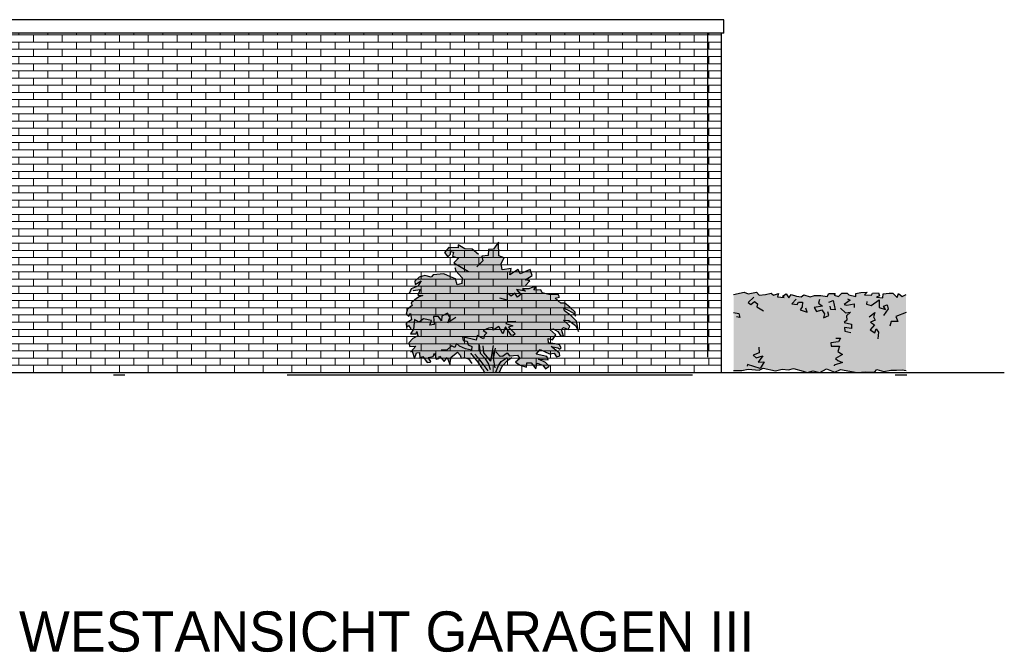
# Model space of a CAD drawing. Extents: x -73 to 359, y -4 to 85.
# Tile 149 of 149: x 350.83 to 359.39, y -3.45 to 2.06. Entities that reach past the tile are written whole.
import ezdxf

# ---------------------------------------------------------------- set-up
doc = ezdxf.new("R2010")
doc.units = 0
doc.header["$MEASUREMENT"] = 0
doc.linetypes.add('Strichlinie', pattern=[0.005644, 0.002822, -0.002822])
doc.linetypes.add('Strichpunktlinie', pattern=[0.006703, 0.003528, -0.001764, 0, -0.001411])
for name, color, linetype in [('Ansicht_West Garagen_3_P_ZE_SYMBOL', 7, 'Continuous'), ('Ansicht_West Garagen_3_P_ZE_TEXT', 7, 'Continuous'), ('Ansicht_West Garagen_3_R_NT_DACH', 7, 'Continuous'), ('Ansicht_West Garagen_3_R_TR_BODEN', 7, 'Continuous'), ('Ansicht_West Garagen_3_R_TR_HIDDEN', 7, 'Continuous'), ('Ansicht_West Garagen_3_Schraffuren', 7, 'Continuous')]:
    doc.layers.add(name, color=color, linetype=linetype)
doc.styles.add('ERSTELLTER_STIL_3', font='txt')

msp = doc.modelspace()

# ---------------------------------------------------------------- hatches: boundary and pattern name
at = {"layer": 'Ansicht_West Garagen_3_P_ZE_SYMBOL', "linetype": 'Continuous', "lineweight": 18, "ltscale": 1000}
for points in [[(355.201, -0.2833), (355.2274, -0.2566), (355.2629, -0.2138), (355.2246, -0.2059), (355.2844, -0.1674), (355.2668, -0.1171), (355.1802, -0.1541), (355.1633, -0.1151), (355.091, -0.1616), (355.1027, -0.1074), (355.0246, -0.119), (355.0147, -0.0627), (355.0418, -0.0148), (354.9934, 0.0024), (354.9914, 0.1207), (354.9489, 0.0604), (354.9045, 0.0587), (354.9016, 0.0066), (354.8479, -0.0006), (354.8184, 0.0136), (354.7616, 0.0609), (354.6985, 0.0647), (354.6411, 0.0988), (354.6418, 0.0724), (354.559, 0.0743), (354.5227, 0.0318), (354.552, -0.005), (354.5735, 0.0163), (354.5735, 0.0415), (354.6008, 0.0337), (354.591, -0.0011), (354.6438, -0.0185), (354.6028, -0.0572), (354.6125, -0.0978), (354.6203, -0.1287), (354.675, -0.1886), (354.6732, -0.2376), (354.6333, -0.2505), (354.6164, -0.1964), (354.5735, -0.1809), (354.5174, -0.1552), (354.4228, -0.1636), (354.4065, -0.1836), (354.3508, -0.1686), (354.302, -0.1823), (354.2647, -0.2187), (354.2659, -0.2477), (354.3193, -0.2159), (354.2906, -0.2614), (354.2327, -0.2844), (354.2146, -0.3253), (354.2488, -0.299), (354.3092, -0.2911), (354.2889, -0.3385), (354.3323, -0.3424), (354.3024, -0.3546), (354.2785, -0.3697), (354.2321, -0.4073), (354.24, -0.4287), (354.2006, -0.4627), (354.1871, -0.5033), (354.2113, -0.5228), (354.2265, -0.5), (354.2349, -0.5529), (354.1888, -0.583), (354.1916, -0.6214), (354.2073, -0.605), (354.2287, -0.6331), (354.2432, -0.6485), (354.226, -0.6753), (354.2754, -0.6749), (354.2822, -0.6565), (354.2906, -0.6941), (354.2473, -0.7156), (354.2118, -0.754), (354.2206, -0.7852), (354.2716, -0.7844), (354.2293, -0.8337), (354.2417, -0.8264), (354.2602, -0.8898), (354.2788, -0.8406), (354.3055, -0.8381), (354.3064, -0.8888), (354.3323, -0.8738), (354.3722, -0.927), (354.3967, -0.9234), (354.402, -0.9167), (354.3784, -0.8821), (354.424, -0.8721), (354.4358, -0.8454), (354.4504, -0.8961), (354.4738, -0.8922), (354.4769, -0.871), (354.5185, -0.9167), (354.5453, -0.8823), (354.5669, -0.9412), (354.5793, -0.8799), (354.635, -0.8348), (354.6586, -0.861), (354.6665, -0.8888), (354.694, -0.8821), (354.73, -0.8938), (354.7582, -0.935), (354.7503, -0.8443), (354.8133, -0.9217), (354.8538, -0.9802), (354.8717, -1.0183), (354.9967, -1.0169), (355.0243, -0.9562), (355.0738, -0.9039), (355.1079, -0.8823), (355.1223, -0.8644), (355.1574, -0.8615), (355.1774, -0.8916), (355.1397, -0.9222), (355.1796, -0.9479), (355.2359, -0.9651), (355.2376, -0.9284), (355.2765, -0.9292), (355.3176, -0.9794), (355.3293, -0.9311), (355.376, -0.9495), (355.4015, -0.9814), (355.4328, -0.9562), (355.4013, -0.925), (355.3388, -0.8966), (355.4238, -0.9022), (355.4113, -0.8731), (355.3195, -0.8518), (355.3547, -0.8112), (355.4362, -0.8493), (355.475, -0.8443), (355.4972, -0.877), (355.5239, -0.8682), (355.5234, -0.8454), (355.4485, -0.7858), (355.507, -0.7977), (355.5248, -0.8089), (355.5363, -0.7977), (355.5226, -0.7726), (355.4855, -0.7629), (355.4252, -0.7546), (355.4238, -0.7161), (355.4604, -0.7295), (355.4896, -0.6838), (355.4386, -0.6372), (355.466, -0.6333), (355.5082, -0.655), (355.5329, -0.6966), (355.5577, -0.6978), (355.5382, -0.6372), (355.5558, -0.6217), (355.5988, -0.6391), (355.6125, -0.6101), (355.5577, -0.5557), (355.6027, -0.5599), (355.6613, -0.6043), (355.6871, -0.6554), (355.6697, -0.5657), (355.6196, -0.5173), (355.565, -0.4761), (355.56, -0.4538), (355.6027, -0.4727), (355.6433, -0.496), (355.6613, -0.5231), (355.6595, -0.4883), (355.6134, -0.4429), (355.5695, -0.4086), (355.5324, -0.4091), (355.4846, -0.3658), (355.5234, -0.3577), (355.5194, -0.3529), (355.5133, -0.3373), (355.4283, -0.3346), (355.3709, -0.3179), (355.3605, -0.293), (355.3312, -0.295), (355.3, -0.2917), (355.313, -0.2722), (355.2902, -0.2711), (355.2551, -0.2853)], [(357.7301, -0.9986), (357.7861, -1.0122), (357.8453, -0.9802), (357.9164, -1.0085), (357.9679, -0.9857), (358.1126, -1.0115), (358.1885, -1.0056), (358.2616, -1.0101), (358.2823, -0.9878), (358.3429, -1.0028), (358.4058, -0.9933), (358.4526, -0.9935), (358.5031, -0.9885), (358.5371, -0.995), (358.5371, -0.3346), (358.5047, -0.3499), (358.47, -0.3263), (358.4595, -0.3609), (358.4215, -0.3226), (358.3902, -0.3228), (358.3372, -0.327), (358.3351, -0.3631), (358.2811, -0.3573), (358.3075, -0.3465), (358.2986, -0.3188), (358.2461, -0.3215), (358.2353, -0.3406), (358.1759, -0.338), (358.1999, -0.3145), (358.1427, -0.3164), (358.1005, -0.3236), (358.1005, -0.3525), (358.0392, -0.3353), (358.0252, -0.3215), (357.9786, -0.3226), (357.948, -0.3518), (357.9124, -0.3398), (357.92, -0.3243), (357.8639, -0.3243), (357.8499, -0.3507), (357.7964, -0.3413), (357.7398, -0.3421), (357.7036, -0.3528), (357.6475, -0.3379), (357.6233, -0.3538), (357.5841, -0.3487), (357.5387, -0.3338), (357.518, -0.3617), (357.4939, -0.3283), (357.4628, -0.3478), (357.4778, -0.3601), (357.419, -0.3543), (357.4273, -0.3263), (357.3843, -0.3408), (357.3648, -0.3225), (357.313, -0.3335), (357.2586, -0.3395), (357.2347, -0.3121), (357.1632, -0.3286), (357.1285, -0.3137), (357.0371, -0.3346), (357.0371, -0.995), (357.1083, -0.995), (357.1627, -0.9842), (357.2591, -0.9936), (357.2953, -0.9756), (357.4009, -0.9977), (357.4599, -0.9833), (357.5134, -0.9884), (357.5572, -0.9789), (357.641, -1.0004), (357.6782, -1.0122)]]:
    msp.add_hatch(color=9, dxfattribs=at).paths.add_polyline_path(points, flags=0)
at = {"layer": 'Ansicht_West Garagen_3_Schraffuren', "linetype": 'Continuous', "lineweight": 18, "ltscale": 1000}
h = msp.add_hatch(dxfattribs=at)
h.set_pattern_fill('MW_Verband__Läufer__DF_0003', color=9, style=0, pattern_type=2)
h.set_pattern_definition([(0, (355.69491, -1.012166), (0, 0.0625), []), (90, (355.6949, -1.01217), (-0.25, 0), [0.0625, -0.0625]), (90, (355.8199, -0.94967), (-0.25, 0), [0.0625, -0.0625])])
h.paths.add_polyline_path([(356.9299, -1.0122), (356.9299, 1.9423), (350.6999, 1.9423), (350.6999, -1.0122)], flags=0)

# ---------------------------------------------------------------- linework, layer by layer
at = {"layer": 'Ansicht_West Garagen_3_P_ZE_SYMBOL', "linetype": 'Continuous', "ltscale": 1000}
for p, q in [((354.6985, 0.0647), (354.6411, 0.0988)), ((354.6411, 0.0988), (354.6418, 0.0724)), ((354.9914, 0.1207), (354.9489, 0.0604)), ((354.9934, 0.0024), (354.9914, 0.1207)), ((354.559, 0.0743), (354.5227, 0.0318)), ((354.5227, 0.0318), (354.552, -0.005)), ((354.552, -0.005), (354.5735, 0.0163)), ((354.6418, 0.0724), (354.559, 0.0743)), ((354.5735, 0.0163), (354.5735, 0.0415)), ((354.5735, 0.0415), (354.6008, 0.0337)), ((354.6008, 0.0337), (354.591, -0.0011)), ((354.7616, 0.0609), (354.6985, 0.0647)), ((354.8184, 0.0136), (354.7616, 0.0609)), ((354.9016, 0.0066), (354.8479, -0.0006)), ((354.9045, 0.0587), (354.9016, 0.0066)), ((354.9489, 0.0604), (354.9045, 0.0587)), ((355.0418, -0.0148), (354.9934, 0.0024)), ((354.591, -0.0011), (354.6438, -0.0185)), ((354.6438, -0.0185), (354.6028, -0.0572)), ((354.6028, -0.0572), (354.7317, -0.1326)), ((354.8567, -0.0398), (354.802, -0.092)), ((354.8479, -0.0006), (354.8567, -0.0398)), ((355.0147, -0.0627), (355.0418, -0.0148)), ((355.0246, -0.119), (355.0147, -0.0627)), ((354.3508, -0.1686), (354.302, -0.1823)), ((354.4065, -0.1836), (354.3508, -0.1686)), ((354.4228, -0.1636), (354.4065, -0.1836)), ((354.5174, -0.1552), (354.4228, -0.1636)), ((354.5735, -0.1809), (354.5174, -0.1552)), ((354.6125, -0.0978), (354.6203, -0.1287)), ((354.6203, -0.1287), (354.675, -0.1886)), ((355.1027, -0.1074), (355.0246, -0.119)), ((355.091, -0.1616), (355.1027, -0.1074)), ((355.1633, -0.1151), (355.091, -0.1616)), ((355.1802, -0.1541), (355.1633, -0.1151)), ((355.2668, -0.1171), (355.1802, -0.1541)), ((355.2246, -0.2059), (355.2844, -0.1674)), ((355.2844, -0.1674), (355.2668, -0.1171)), ((354.302, -0.1823), (354.2647, -0.2187)), ((354.2647, -0.2187), (354.2659, -0.2477)), ((354.2659, -0.2477), (354.3193, -0.2159)), ((354.3193, -0.2159), (354.2906, -0.2614)), ((354.6164, -0.1964), (354.5735, -0.1809)), ((354.6333, -0.2505), (354.6164, -0.1964)), ((354.6732, -0.2376), (354.6333, -0.2505)), ((354.675, -0.1886), (354.6732, -0.2376)), ((355.2629, -0.2138), (355.2246, -0.2059)), ((355.2274, -0.2566), (355.2629, -0.2138)), ((354.2327, -0.2844), (354.2146, -0.3253)), ((354.2906, -0.2614), (354.2327, -0.2844)), ((354.2488, -0.299), (354.3092, -0.2911)), ((354.3092, -0.2911), (354.2889, -0.3385)), ((354.2889, -0.3385), (354.3323, -0.3424)), ((354.3323, -0.3424), (354.3024, -0.3546)), ((355.1031, -0.3485), (355.0656, -0.3201)), ((355.0656, -0.3201), (355.0676, -0.3839)), ((355.1323, -0.3234), (355.1031, -0.3485)), ((355.1555, -0.3569), (355.1323, -0.3234)), ((355.2274, -0.3056), (355.1496, -0.2892)), ((355.1496, -0.2892), (355.1847, -0.3336)), ((355.1847, -0.3336), (355.1555, -0.3569)), ((355.2551, -0.2853), (355.201, -0.2833)), ((355.201, -0.2833), (355.2274, -0.3056)), ((355.2902, -0.2711), (355.2551, -0.2853)), ((355.313, -0.2722), (355.2902, -0.2711)), ((355.3, -0.2917), (355.313, -0.2722)), ((355.3312, -0.295), (355.3, -0.2917)), ((355.3605, -0.293), (355.3312, -0.295)), ((355.3709, -0.3179), (355.3605, -0.293)), ((355.4283, -0.3346), (355.3709, -0.3179)), ((355.5133, -0.3373), (355.4283, -0.3346)), ((355.5194, -0.3529), (355.5133, -0.3373)), ((357.0371, -0.3346), (357.1285, -0.3137)), ((357.1285, -0.3137), (357.1632, -0.3286)), ((357.1632, -0.3286), (357.2347, -0.3121)), ((357.2347, -0.3121), (357.2586, -0.3395)), ((357.2586, -0.3395), (357.313, -0.3335)), ((357.313, -0.3335), (357.3648, -0.3225)), ((357.3648, -0.3225), (357.3843, -0.3408)), ((357.3843, -0.3408), (357.4273, -0.3263)), ((357.4273, -0.3263), (357.419, -0.3543)), ((357.4628, -0.3478), (357.4939, -0.3283)), ((357.4939, -0.3283), (357.518, -0.3617)), ((357.518, -0.3617), (357.5387, -0.3338)), ((357.5387, -0.3338), (357.5841, -0.3487)), ((357.6233, -0.3538), (357.6475, -0.3379)), ((357.6475, -0.3379), (357.7036, -0.3528)), ((357.7036, -0.3528), (357.7398, -0.3421)), ((357.7398, -0.3421), (357.7964, -0.3413)), ((357.7964, -0.3413), (357.8499, -0.3507)), ((357.8499, -0.3507), (357.8639, -0.3243)), ((357.8639, -0.3243), (357.92, -0.3243)), ((357.92, -0.3243), (357.9124, -0.3398)), ((357.9124, -0.3398), (357.948, -0.3518)), ((357.948, -0.3518), (357.9786, -0.3226)), ((357.9786, -0.3226), (358.0252, -0.3215)), ((358.0252, -0.3215), (358.0392, -0.3353)), ((358.0392, -0.3353), (358.1005, -0.3525)), ((358.1005, -0.3236), (358.1427, -0.3164)), ((358.1005, -0.3525), (358.1005, -0.3236)), ((358.1427, -0.3164), (358.1999, -0.3145)), ((358.1999, -0.3145), (358.1759, -0.338)), ((358.1759, -0.338), (358.2353, -0.3406)), ((358.2353, -0.3406), (358.2461, -0.3215)), ((358.2461, -0.3215), (358.2986, -0.3188)), ((358.2986, -0.3188), (358.3075, -0.3465)), ((358.3351, -0.3631), (358.3372, -0.327)), ((358.3372, -0.327), (358.3902, -0.3228)), ((358.3902, -0.3228), (358.4215, -0.3226)), ((358.4215, -0.3226), (358.4595, -0.3609)), ((358.4595, -0.3609), (358.47, -0.3263)), ((358.47, -0.3263), (358.5047, -0.3499)), ((358.5047, -0.3499), (358.5371, -0.3346)), ((354.2785, -0.3697), (354.2321, -0.4073)), ((354.2321, -0.4073), (354.24, -0.4287)), ((354.3024, -0.3546), (354.2785, -0.3697)), ((355.0676, -0.3839), (355.0031, -0.3646)), ((355.4846, -0.3658), (355.5234, -0.3577)), ((355.5324, -0.4091), (355.4846, -0.3658)), ((355.5695, -0.4086), (355.5324, -0.4091)), ((355.6134, -0.4429), (355.5695, -0.4086)), ((357.2138, -0.3568), (357.1635, -0.4042)), ((357.1635, -0.4042), (357.1863, -0.4218)), ((357.1863, -0.4218), (357.2188, -0.3958)), ((357.2188, -0.3958), (357.2437, -0.4157)), ((357.2437, -0.4157), (357.2398, -0.4425)), ((357.419, -0.3543), (357.4778, -0.3601)), ((357.4778, -0.3601), (357.4628, -0.3478)), ((357.5812, -0.3732), (357.5425, -0.4157)), ((357.5425, -0.4157), (357.5907, -0.4194)), ((357.5841, -0.3487), (357.6233, -0.3538)), ((357.5907, -0.4194), (357.6015, -0.3999)), ((357.6015, -0.3999), (357.6372, -0.4015)), ((357.6372, -0.4015), (357.6342, -0.4399)), ((357.7846, -0.3763), (357.7763, -0.4098)), ((357.7763, -0.4098), (357.81, -0.4358)), ((357.8665, -0.4011), (357.904, -0.3873)), ((357.904, -0.3873), (357.9217, -0.4685)), ((358.0306, -0.3977), (357.9975, -0.4199)), ((357.9975, -0.4199), (358.0215, -0.4263)), ((358.0215, -0.4263), (358.0858, -0.4151)), ((358.0264, -0.3721), (358.0517, -0.3821)), ((358.0517, -0.3821), (358.0306, -0.3977)), ((358.0858, -0.4151), (358.0848, -0.448)), ((358.1957, -0.3932), (358.1937, -0.4166)), ((358.1937, -0.4166), (358.2347, -0.4301)), ((358.2347, -0.4301), (358.3022, -0.3793)), ((358.3075, -0.3465), (358.2811, -0.3573)), ((358.2811, -0.3573), (358.3351, -0.3631)), ((358.3022, -0.3793), (358.3023, -0.4472)), ((358.3417, -0.4355), (358.373, -0.4245)), ((358.373, -0.4245), (358.3821, -0.4598)), ((354.2006, -0.4627), (354.1871, -0.5033)), ((354.1871, -0.5033), (354.2113, -0.5228)), ((354.24, -0.4287), (354.2006, -0.4627)), ((354.2113, -0.5228), (354.2265, -0.5)), ((354.2265, -0.5), (354.2349, -0.5529)), ((354.5472, -0.4967), (354.4977, -0.5234)), ((354.5674, -0.5345), (354.5472, -0.4967)), ((355.565, -0.4761), (355.56, -0.4538)), ((355.56, -0.4538), (355.6027, -0.4727)), ((355.6196, -0.5173), (355.565, -0.4761)), ((355.6027, -0.4727), (355.6433, -0.496)), ((355.6595, -0.4883), (355.6134, -0.4429)), ((355.6433, -0.496), (355.6613, -0.5231)), ((355.6613, -0.5231), (355.6595, -0.4883)), ((357.0371, -0.4904), (357.0812, -0.4992)), ((357.0812, -0.4992), (357.0924, -0.5343)), ((357.2398, -0.4425), (357.2959, -0.4755)), ((357.6342, -0.4399), (357.6171, -0.4678)), ((357.6171, -0.4678), (357.6781, -0.4865)), ((357.6781, -0.4865), (357.664, -0.4535)), ((357.81, -0.4358), (357.7386, -0.4474)), ((357.7386, -0.4474), (357.7587, -0.481)), ((357.7587, -0.481), (357.8043, -0.4673)), ((357.8043, -0.4673), (357.8288, -0.503)), ((357.8288, -0.503), (357.8183, -0.536)), ((357.8639, -0.5168), (357.8569, -0.4838)), ((357.8834, -0.4642), (357.876, -0.4358)), ((357.9217, -0.4685), (357.8834, -0.4642)), ((357.9676, -0.4525), (358.0112, -0.4927)), ((358.0112, -0.4927), (358.0545, -0.4873)), ((358.0545, -0.4873), (358.0181, -0.5201)), ((358.2161, -0.528), (358.265, -0.4901)), ((358.265, -0.4901), (358.2526, -0.5288)), ((358.3023, -0.4472), (358.3582, -0.4645)), ((358.3821, -0.4598), (358.3407, -0.5168)), ((358.3582, -0.4645), (358.3417, -0.4355)), ((358.5371, -0.4904), (358.4489, -0.5266)), ((354.2349, -0.5529), (354.1888, -0.583)), ((354.1888, -0.583), (354.1916, -0.6214)), ((354.2602, -0.5513), (354.2512, -0.6359)), ((354.3024, -0.5752), (354.2602, -0.5513)), ((354.3384, -0.5468), (354.3024, -0.5752)), ((354.4082, -0.5607), (354.3384, -0.5468)), ((354.393, -0.6019), (354.4082, -0.5607)), ((354.4321, -0.5944), (354.393, -0.6019)), ((354.4701, -0.5256), (354.4251, -0.524)), ((354.4251, -0.524), (354.4321, -0.5944)), ((354.4959, -0.5624), (354.4701, -0.5256)), ((354.4977, -0.5234), (354.4959, -0.5624)), ((354.6192, -0.5329), (354.55, -0.5813)), ((354.55, -0.5813), (354.5674, -0.5345)), ((355.0695, -0.5715), (355.0564, -0.5869)), ((355.0564, -0.5869), (355.1177, -0.6064)), ((355.1437, -0.5695), (355.0695, -0.5715)), ((355.6125, -0.6101), (355.5577, -0.5557)), ((355.5577, -0.5557), (355.6027, -0.5599)), ((355.6027, -0.5599), (355.6613, -0.6043)), ((355.6697, -0.5657), (355.6196, -0.5173)), ((355.6871, -0.6554), (355.6697, -0.5657)), ((357.0924, -0.5343), (357.0625, -0.5285)), ((357.8183, -0.536), (357.8639, -0.5168)), ((358.021, -0.5561), (357.9998, -0.5766)), ((357.9998, -0.5766), (358.0613, -0.5923)), ((358.0181, -0.5201), (358.021, -0.5561)), ((358.0613, -0.5923), (358.0637, -0.6287)), ((358.2619, -0.5967), (358.225, -0.6405)), ((358.2676, -0.5569), (358.2282, -0.5735)), ((358.2282, -0.5735), (358.2619, -0.5967)), ((358.2526, -0.5288), (358.2676, -0.5569)), ((358.4067, -0.568), (358.3968, -0.6103)), ((358.4646, -0.5701), (358.4067, -0.568)), ((358.4489, -0.5266), (358.4646, -0.5701)), ((354.1916, -0.6214), (354.2073, -0.605)), ((354.2073, -0.605), (354.2287, -0.6331)), ((354.2512, -0.6359), (354.226, -0.6753)), ((354.226, -0.6753), (354.2754, -0.6749)), ((354.2754, -0.6749), (354.2822, -0.6565)), ((354.2822, -0.6565), (354.2906, -0.6941)), ((354.9045, -0.6259), (354.8586, -0.6469)), ((354.8586, -0.6469), (354.8899, -0.6662)), ((354.8899, -0.6662), (354.8707, -0.6877)), ((354.9416, -0.6209), (354.9045, -0.6259)), ((354.945, -0.6448), (354.9416, -0.6209)), ((354.9934, -0.6121), (354.945, -0.6448)), ((355.0285, -0.6759), (354.9934, -0.6121)), ((355.0539, -0.614), (355.0285, -0.6759)), ((355.1027, -0.6875), (355.0539, -0.614)), ((355.1177, -0.6064), (355.0793, -0.6179)), ((355.0793, -0.6179), (355.1357, -0.6749)), ((355.1357, -0.6749), (355.1184, -0.6894)), ((355.4386, -0.6372), (355.466, -0.6333)), ((355.4896, -0.6838), (355.4386, -0.6372)), ((355.4604, -0.7295), (355.4896, -0.6838)), ((355.466, -0.6333), (355.5082, -0.655)), ((355.5082, -0.655), (355.5329, -0.6966)), ((355.5382, -0.6372), (355.5558, -0.6217)), ((355.5577, -0.6978), (355.5382, -0.6372)), ((355.5558, -0.6217), (355.5988, -0.6391)), ((355.5988, -0.6391), (355.6125, -0.6101)), ((355.6613, -0.6043), (355.6871, -0.6554)), ((358.0637, -0.6287), (358.0006, -0.6213)), ((358.0006, -0.6213), (358.0055, -0.6543)), ((358.0055, -0.6543), (358.0567, -0.6652)), ((358.225, -0.6405), (358.265, -0.6681)), ((358.265, -0.6681), (358.2776, -0.6323)), ((358.2776, -0.6323), (358.2986, -0.6625)), ((358.2986, -0.6625), (358.2916, -0.7202)), ((354.2473, -0.7156), (354.2118, -0.754)), ((354.2118, -0.754), (354.2206, -0.7852)), ((354.2906, -0.6941), (354.2473, -0.7156)), ((354.6248, -0.7596), (354.6113, -0.7947)), ((354.6535, -0.7822), (354.6248, -0.7596)), ((354.7961, -0.73), (354.677, -0.701)), ((354.677, -0.701), (354.6848, -0.7339)), ((354.6848, -0.7339), (354.718, -0.7397)), ((354.718, -0.7397), (354.7278, -0.7724)), ((354.8059, -0.6894), (354.7961, -0.73)), ((354.8606, -0.72), (354.8059, -0.6894)), ((354.8707, -0.6877), (354.8606, -0.72)), ((355.1184, -0.6894), (355.1027, -0.6875)), ((355.4252, -0.7546), (355.4238, -0.7161)), ((355.4238, -0.7161), (355.4604, -0.7295)), ((355.4855, -0.7629), (355.4252, -0.7546)), ((355.5226, -0.7726), (355.4855, -0.7629)), ((355.5329, -0.6966), (355.5577, -0.6978)), ((357.948, -0.745), (357.8826, -0.7531)), ((357.8826, -0.7531), (357.8849, -0.7835)), ((357.9271, -0.7127), (357.9656, -0.7147)), ((357.9656, -0.7147), (357.948, -0.745)), ((354.2206, -0.7852), (354.2716, -0.7844)), ((354.2716, -0.7844), (354.2293, -0.8337)), ((354.2293, -0.8337), (354.2417, -0.8264)), ((354.2417, -0.8264), (354.2602, -0.8898)), ((354.2602, -0.8898), (354.2788, -0.8406)), ((354.2788, -0.8406), (354.3055, -0.8381)), ((354.3055, -0.8381), (354.3064, -0.8888)), ((354.424, -0.8721), (354.4358, -0.8454)), ((354.4358, -0.8454), (354.4504, -0.8961)), ((354.5422, -0.819), (354.4914, -0.819)), ((354.5815, -0.7819), (354.5422, -0.819)), ((354.5793, -0.8799), (354.635, -0.8348)), ((354.6113, -0.7947), (354.5815, -0.7819)), ((354.635, -0.8348), (354.6586, -0.861)), ((354.7047, -0.8075), (354.6535, -0.7822)), ((354.757, -0.817), (354.7047, -0.8075)), ((354.7278, -0.7724), (354.7604, -0.7852)), ((354.8133, -0.9217), (354.7503, -0.8443)), ((354.7604, -0.7852), (354.757, -0.817)), ((354.8312, -0.9059), (354.7859, -0.8539)), ((354.8342, -0.8484), (354.8266, -0.7731)), ((354.8782, -0.8932), (354.8342, -0.8484)), ((354.8645, -0.8412), (354.8585, -0.781)), ((354.9238, -0.9141), (354.8645, -0.8412)), ((354.9238, -0.9141), (354.9485, -0.7788)), ((354.9634, -0.7995), (354.945, -0.8916)), ((355.0072, -0.8732), (354.9697, -0.8337)), ((355.0254, -0.8704), (355.0676, -0.8402)), ((355.0676, -0.8402), (355.0871, -0.8673)), ((355.3195, -0.8518), (355.3547, -0.8112)), ((355.4113, -0.8731), (355.3195, -0.8518)), ((355.3547, -0.8112), (355.4362, -0.8493)), ((355.4362, -0.8493), (355.475, -0.8443)), ((355.5234, -0.8454), (355.4485, -0.7858)), ((355.4485, -0.7858), (355.507, -0.7977)), ((355.475, -0.8443), (355.4972, -0.877)), ((355.507, -0.7977), (355.5248, -0.8089)), ((355.5363, -0.7977), (355.5226, -0.7726)), ((355.5239, -0.8682), (355.5234, -0.8454)), ((355.5248, -0.8089), (355.5363, -0.7977)), ((357.2607, -0.8415), (357.2082, -0.8605)), ((357.2557, -0.7913), (357.2607, -0.8415)), ((357.8849, -0.7835), (357.9585, -0.7835)), ((357.9831, -0.855), (357.924, -0.8904)), ((357.9585, -0.7835), (357.9432, -0.8289)), ((357.9432, -0.8289), (357.9831, -0.855)), ((354.3064, -0.8888), (354.3323, -0.8738)), ((354.3323, -0.8738), (354.3722, -0.927)), ((354.3722, -0.927), (354.3967, -0.9234)), ((354.3784, -0.8821), (354.424, -0.8721)), ((354.402, -0.9167), (354.3784, -0.8821)), ((354.3967, -0.9234), (354.402, -0.9167)), ((354.4504, -0.8961), (354.4738, -0.8922)), ((354.4738, -0.8922), (354.4769, -0.871)), ((354.4769, -0.871), (354.5185, -0.9167)), ((354.5185, -0.9167), (354.5453, -0.8823)), ((354.5453, -0.8823), (354.5669, -0.9412)), ((354.5669, -0.9412), (354.5793, -0.8799)), ((354.6586, -0.861), (354.6665, -0.8888)), ((354.6665, -0.8888), (354.694, -0.8821)), ((354.694, -0.8821), (354.73, -0.8938)), ((354.73, -0.8938), (354.7582, -0.935)), ((354.8538, -0.9802), (354.8133, -0.9217)), ((354.9003, -0.9991), (354.8312, -0.9059)), ((354.9047, -0.9333), (354.8782, -0.8932)), ((354.9215, -0.9891), (354.9047, -0.9333)), ((354.945, -0.8916), (354.9607, -0.9718)), ((354.9922, -0.9526), (355.0159, -0.9175)), ((355.0254, -0.8704), (355.0072, -0.8732)), ((355.0159, -0.9175), (355.0676, -0.8821)), ((355.0243, -0.9562), (355.0738, -0.9039)), ((355.0738, -0.9039), (355.1079, -0.8823)), ((355.0871, -0.8673), (355.1574, -0.8615)), ((355.1774, -0.8916), (355.1397, -0.9222)), ((355.1397, -0.9222), (355.1796, -0.9479)), ((355.1574, -0.8615), (355.1774, -0.8916)), ((355.2359, -0.9651), (355.2376, -0.9284)), ((355.2376, -0.9284), (355.2765, -0.9292)), ((355.2765, -0.9292), (355.3176, -0.9794)), ((355.3176, -0.9794), (355.3293, -0.9311)), ((355.3293, -0.9311), (355.376, -0.9495)), ((355.4013, -0.925), (355.3388, -0.8966)), ((355.3388, -0.8966), (355.4238, -0.9022)), ((355.4328, -0.9562), (355.4013, -0.925)), ((355.4238, -0.9022), (355.4113, -0.8731)), ((355.4972, -0.877), (355.5239, -0.8682)), ((357.2082, -0.8605), (357.2328, -0.8852)), ((357.2328, -0.8852), (357.2899, -0.8678)), ((357.2899, -0.8678), (357.2503, -0.9237)), ((357.2503, -0.9237), (357.3029, -0.921)), ((357.3029, -0.921), (357.2686, -0.9769)), ((357.9831, -0.9265), (357.9106, -0.948)), ((357.924, -0.8904), (357.9435, -0.9094)), ((357.9435, -0.9094), (357.9831, -0.9265)), ((354.8538, -0.9802), (354.8717, -1.0183)), ((354.9675, -1.0091), (354.9922, -0.9526)), ((354.9967, -1.0169), (355.0243, -0.9562)), ((355.1796, -0.9479), (355.2359, -0.9651)), ((355.376, -0.9495), (355.4015, -0.9814)), ((355.4015, -0.9814), (355.4328, -0.9562)), ((357.0371, -0.995), (357.1083, -0.995)), ((357.1083, -0.995), (357.1627, -0.9842)), ((357.1591, -0.9442), (357.1536, -0.9582)), ((357.2686, -0.9769), (357.1591, -0.9442)), ((357.1627, -0.9842), (357.2591, -0.9936)), ((357.2591, -0.9936), (357.2953, -0.9756)), ((357.2953, -0.9756), (357.4009, -0.9977)), ((357.4009, -0.9977), (357.4599, -0.9833)), ((357.4599, -0.9833), (357.5134, -0.9884)), ((357.5134, -0.9884), (357.5572, -0.9789)), ((357.5572, -0.9789), (357.641, -1.0004)), ((357.641, -1.0004), (357.6782, -1.0122)), ((357.6782, -1.0122), (357.7301, -0.9986)), ((357.7301, -0.9986), (357.7861, -1.0122)), ((357.7861, -1.0122), (357.8453, -0.9802)), ((357.8453, -0.9802), (357.9164, -1.0085)), ((357.9106, -0.948), (357.9119, -0.9554)), ((357.9164, -1.0085), (357.9679, -0.9857)), ((357.9679, -0.9857), (358.1126, -1.0115)), ((358.1126, -1.0115), (358.1885, -1.0056)), ((358.1885, -1.0056), (358.2616, -1.0101)), ((358.2616, -1.0101), (358.2823, -0.9878)), ((358.2823, -0.9878), (358.3429, -1.0028)), ((358.3429, -1.0028), (358.4058, -0.9933)), ((358.4058, -0.9933), (358.4526, -0.9935)), ((358.4526, -0.9935), (358.5031, -0.9885)), ((358.5031, -0.9885), (358.5371, -0.995))]:
    msp.add_line(p, q, dxfattribs=at)
at = {"layer": 'Ansicht_West Garagen_3_R_NT_DACH', "linetype": 'Continuous', "ltscale": 1000}
for p, q in [((356.9508, 2.0585), (350.68, 2.0585)), ((356.9508, 1.9423), (356.9508, 2.0585)), ((356.9508, 1.9423), (350.68, 1.9423))]:
    msp.add_line(p, q, dxfattribs=at)
at = {"layer": 'Ansicht_West Garagen_3_R_TR_BODEN', "linetype": 'Continuous', "ltscale": 1000}
msp.add_line((312.3338, -1.0122), (359.3919, -1.0122), dxfattribs=at)
at = {"layer": 'Ansicht_West Garagen_3_R_TR_BODEN', "linetype": 'Strichpunktlinie', "ltscale": 1000}
msp.add_line((312.3338, -1.0322), (359.3919, -1.0322), dxfattribs=at)
at = {"layer": 'Ansicht_West Garagen_3_R_TR_HIDDEN', "linetype": 'Strichlinie', "ltscale": 1000}
msp.add_line((356.8099, 1.9423), (356.8099, -1.0122), dxfattribs=at)
at = {"layer": 'Ansicht_West Garagen_3_R_TR_HIDDEN', "linetype": 'Continuous', "ltscale": 1000}
msp.add_line((356.9299, 1.9423), (356.9299, -1.0122), dxfattribs=at)
at = {"layer": 'Ansicht_West Garagen_3_Schraffuren', "color": 255, "linetype": 'Continuous', "lineweight": 18, "ltscale": 1000}
for p, q in [((356.9299, 1.9423), (350.6999, 1.9423)), ((356.9299, -1.0122), (356.9299, 1.9423)), ((350.6999, -1.0122), (356.9299, -1.0122))]:
    msp.add_line(p, q, dxfattribs=at)

# ---------------------------------------------------------------- texts
at = {"layer": 'Ansicht_West Garagen_3_P_ZE_TEXT', "linetype": 'Continuous', "insert": (350.8199, -3.0922), "char_height": 0.35, "attachment_point": 1, "style": 'ERSTELLTER_STIL_3'}
msp.add_mtext('{WESTANSICHT GARAGEN III}', dxfattribs=at)

doc.saveas('drawing.dxf')
